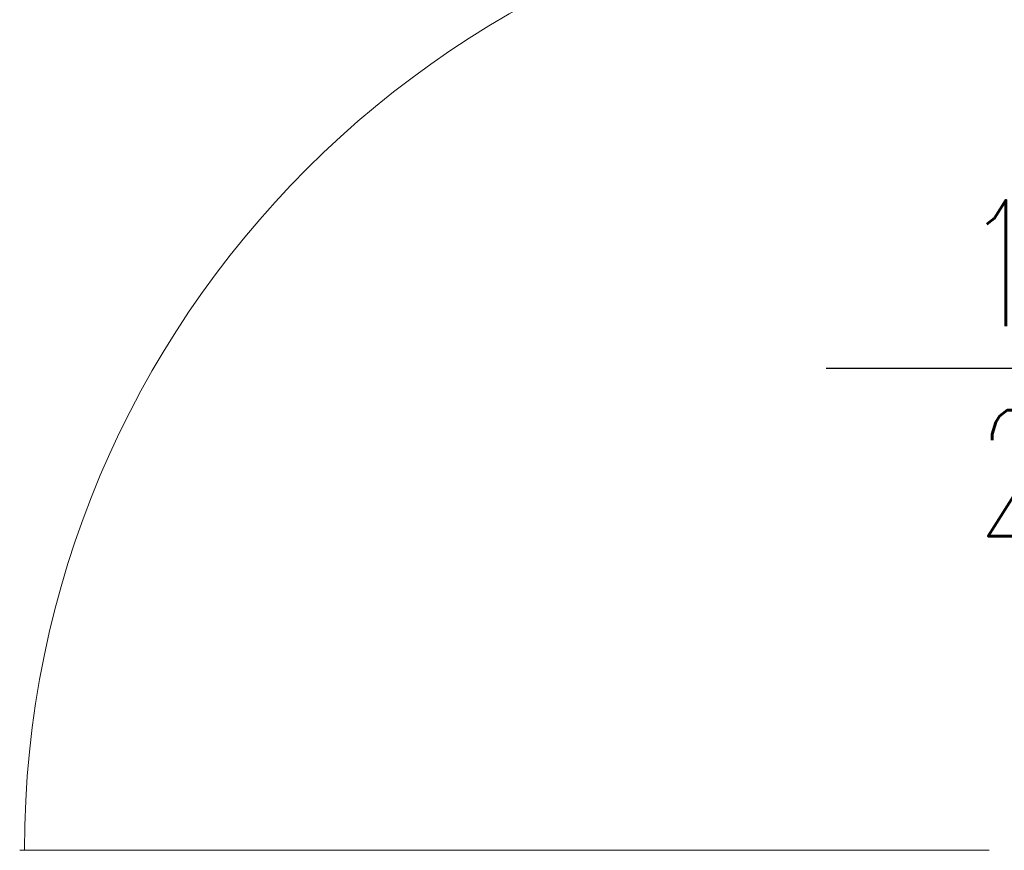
# Model space of a CAD drawing. Header units: centimetres. Extents: x -15121 to 30567, y -60641 to 0.
# Tile 5 of 256: x 1330 to 1428, y -25513 to -25430. Entities that reach past the tile are written whole.
import ezdxf

# ---------------------------------------------------------------- set-up
doc = ezdxf.new("R2010")
doc.units = ezdxf.units.CM
doc.header["$LTSCALE"] = 60
doc.layers.add('AIKA widokowe', color=7, linetype='Continuous')
doc.layers.add('opisy', color=1, linetype='Continuous', lineweight=15)
doc.styles.add('RomanS', font='romans.shx')

msp = doc.modelspace()

# ---------------------------------------------------------------- linework, layer by layer
at = {"layer": 'AIKA widokowe', "extrusion": (0, 0, -1)}
msp.add_line((1409.9756, -25464.6963), (1451.5505, -25464.6963), dxfattribs=at)
at = {"layer": 'opisy', "color": 0, "extrusion": (0, 0, -1)}
msp.add_line((1426.1412, -25512.5463), (1329.9627, -25512.5463), dxfattribs=at)
at = {"layer": 'opisy', "color": 1, "extrusion": (0, 0, -1)}
msp.add_arc((-1426.1412, -25512.5463), 95.7, 0, 90, dxfattribs=at)

# ---------------------------------------------------------------- texts
at = {"layer": 'AIKA widokowe', "style": 'RomanS', "width": 0.7}
for s, p in [('100', (1423.6717, -25460.5252)), ('200', (1424.9217, -25481.3586))]:
    msp.add_text(s, height=12.5, dxfattribs=at).set_placement(p)

doc.saveas('drawing.dxf')
